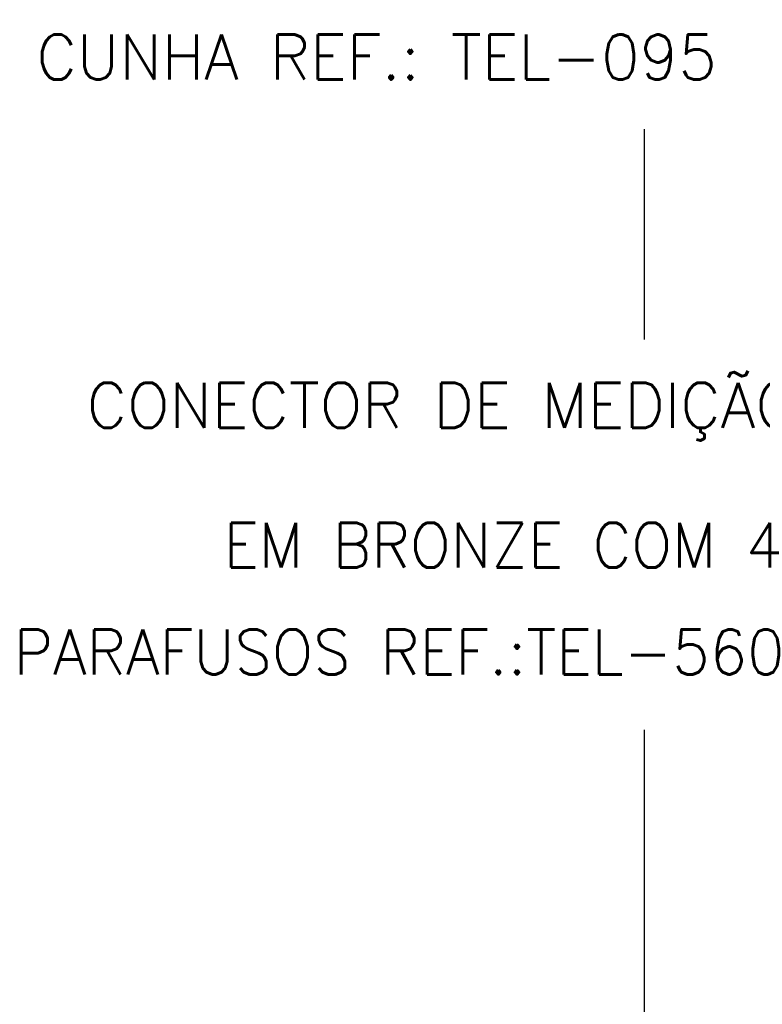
# Model space of a CAD drawing. Header units: millimetres. Extents: x 659 to 1031, y -73 to 11.
# Tile 133 of 141: x 1007.65 to 1010.95, y -12.53 to -8.15. Entities that reach past the tile are written whole.
import ezdxf

# ---------------------------------------------------------------- set-up
doc = ezdxf.new("R2010")
doc.units = ezdxf.units.MM
doc.header["$MEASUREMENT"] = 0
doc.linetypes.add('NULL', pattern=[0])
doc.layers.add('C02', color=2, linetype='Continuous', lineweight=30)
doc.layers.add('C03', color=3, linetype='Continuous', lineweight=30)
doc.styles.add('ROMANS', font='ROMANS')

msp = doc.modelspace()

# ---------------------------------------------------------------- linework, layer by layer
at = {"layer": 'C02'}
for p, q in [((1010.4255, -9.5753), (1010.4255, -8.6406)), ((1010.4255, -12.8066), (1010.4255, -11.3111))]:
    msp.add_line(p, q, dxfattribs=at)

# ---------------------------------------------------------------- texts
at = {"layer": 'C03', "linetype": 'NULL', "char_height": 0.2, "attachment_point": 7, "line_spacing_factor": 0.798, "style": 'ROMANS'}
for s, insert, width in [('CUNHA REF.: TEL-095', (1007.7211, -8.4194), 6.857143), ('CONECTOR DE MEDIÇÃO', (1007.9441, -10.0251), 7.161905), ('EM BRONZE COM 4', (1008.5531, -10.5904), 6.019048), ('PARAFUSOS REF.:TEL-560', (1007.6191, -11.0654), 7.885714)]:
    msp.add_mtext(s, dxfattribs=dict(at, insert=insert, width=width))

doc.saveas('drawing.dxf')
